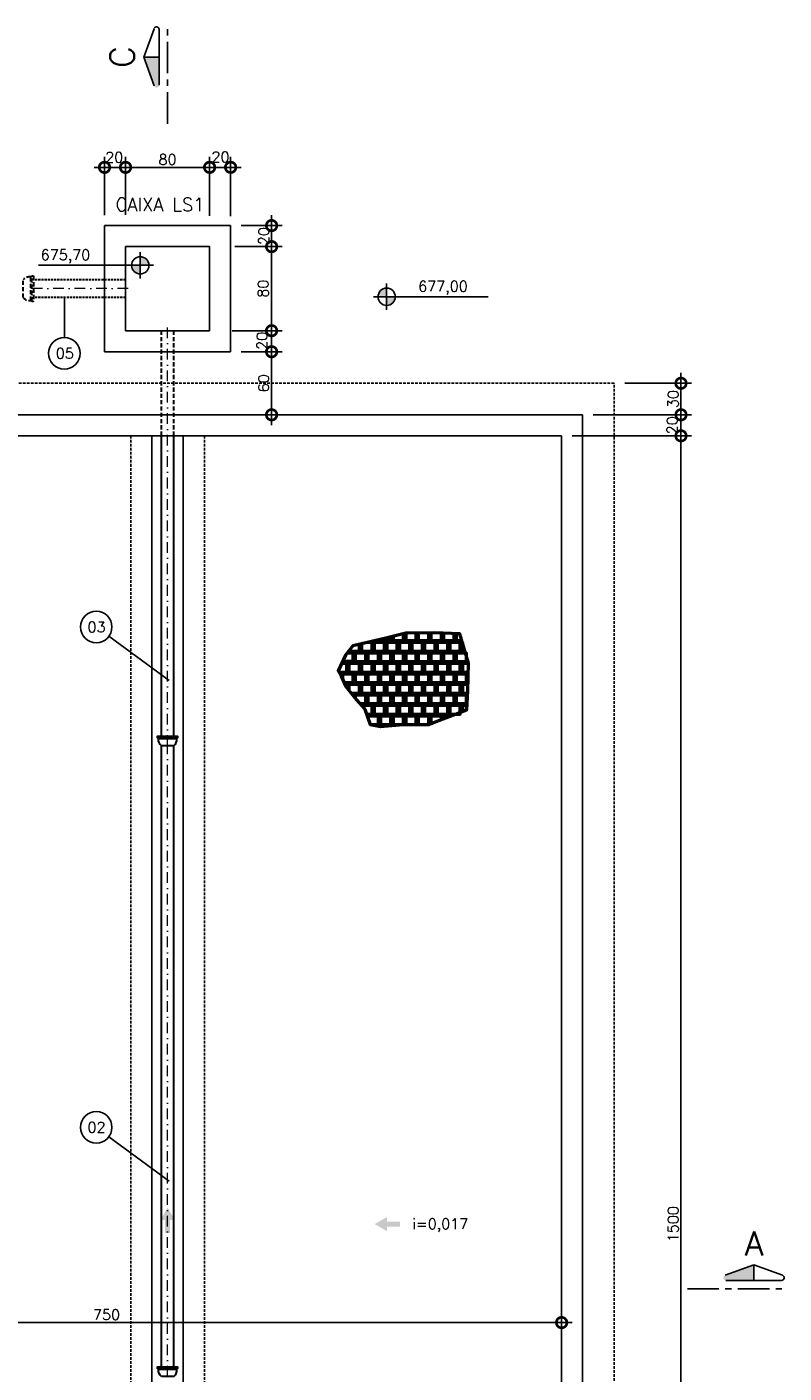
# Model space of a CAD drawing. Header units: millimetres. Extents: x 6229 to 11806, y 4271 to 11505.
# Tile 23 of 25: x 9388 to 10108, y 10224 to 11505. Entities that reach past the tile are written whole.
import ezdxf
from ezdxf.enums import TextEntityAlignment as Align

# ---------------------------------------------------------------- set-up
doc = ezdxf.new("R2010")
doc.units = ezdxf.units.MM
doc.header["$LTSCALE"] = 8
doc.header["$MEASUREMENT"] = 0
for name, pattern in [('CENTERX2', [4, 2.5, -0.5, 0.5, -0.5]), ('DASHDOT', [25.4, 12.7, -6.35, 0, -6.35]), ('DASHED', [0.75, 0.5, -0.25]), ('HIDDEN', [9.525, 6.35, -3.175])]:
    doc.linetypes.add(name, pattern=pattern)
doc.layers.get('Defpoints').update_dxf_attribs({"color": 200})
for name, color, linetype, lineweight in [('BAR-EIXOS', 7, 'DASHDOT', 20), ('BAR-PECAS', 2, 'Continuous', 30), ('PAREDE4', 3, 'Continuous', 50)]:
    doc.layers.add(name, color=color, linetype=linetype, lineweight=lineweight)
for name, color, linetype in [('COTAS', 16, 'Continuous'), ('DIM', 7, 'Continuous'), ('EIXO', 7, 'DASHDOT'), ('ELEVAÇÃO', 2, 'Continuous'), ('ESTRUTURA', 6, 'Continuous'), ('LIMHATRA', 2, 'HIDDEN'), ('RELAÇÀO', 2, 'Continuous'), ('TEXTO', 2, 'Continuous')]:
    doc.layers.add(name, color=color, linetype=linetype)
doc.styles.add('ROMANS', font='ROMANS.shx')
doc.dimstyles.new('DIM50', dxfattribs={"dimscale": 0, "dimtxt": 10, "dimasz": 20, "dimexe": 10, "dimexo": 10, "dimgap": 2.5, "dimtad": 1, "dimdec": 0, "dimtxsty": 'ROMANS', "dimblk": 'ARCHTICK', "dimblk1": 'DOTSMALL', "dimblk2": 'DOTSMALL', "dimsah": 1, "dimcen": 2.5, "dimdle": 10, "dimclrd": 7, "dimclre": 7, "dimclrt": 2, "dimazin": 0, "dimtfac": 1, "dimtdec": 0, "dimtmove": 2, "dimatfit": 3, "dimldrblk": 'ARCHTICK', "dimfxl": 0, "dimarcsym": 0})

# ---------------------------------------------------------------- blocks, each defined once
blk = doc.blocks.new('_DOTSMALL')
at = {"color": 0, "linetype": 'ByBlock', "const_width": 0.5}
blk.add_lwpolyline([(-0.0625, 0, 1), (0.0625, 0, 1)], format="xyb", close=True, dxfattribs=at)
blk = doc.blocks.new('*D45')
at = {"layer": 'Defpoints', "color": 0}
for p in [(9581.7, 11315.7), (9590.7, 11295.7), (9620.7, 11295.7)]:
    blk.add_point(p, dxfattribs=at)
at = {"layer": 'DIM', "color": 7, "lineweight": -2}
for p, q in [((9620.7, 11325.7), (9620.7, 11285.7)), ((9591.7, 11315.7), (9630.7, 11315.7)), ((9600.7, 11295.7), (9630.7, 11295.7))]:
    blk.add_line(p, q, dxfattribs=at)
at = {"layer": 'DIM', "color": 7, "lineweight": -2, "xscale": 20, "yscale": 20, "zscale": 20}
for p, rotation in [((9620.7, 11315.7), 90), ((9620.7, 11295.7), 270)]:
    blk.add_blockref('_DOTSMALL', p, dxfattribs=dict(at, rotation=rotation))
at = {"layer": 'DIM', "color": 2, "insert": (9613.3, 11305.7), "char_height": 10, "attachment_point": 5, "rotation": 90, "style": 'ROMANS'}
blk.add_mtext('20', dxfattribs=at)
blk = doc.blocks.new('_ArchTick')
at = {"layer": 'COTAS', "color": 0, "const_width": 0.15}
blk.add_lwpolyline([(-0.5, -0.5), (0.5, 0.5)], dxfattribs=at)
blk = doc.blocks.new('*D46')
at = {"layer": 'Defpoints', "color": 0}
for p in [(9575.7, 11295.7), (9620.7, 11295.7), (9573.3, 11215.7)]:
    blk.add_point(p, dxfattribs=at)
at = {"layer": 'DIM', "color": 7, "lineweight": -2}
for p, q in [((9585.7, 11295.7), (9630.7, 11295.7)), ((9620.7, 11205.7), (9620.7, 11305.7)), ((9583.3, 11215.7), (9630.7, 11215.7))]:
    blk.add_line(p, q, dxfattribs=at)
at = {"layer": 'DIM', "color": 7, "lineweight": -2, "xscale": 20, "yscale": 20, "zscale": 20}
for p, rotation in [((9620.7, 11295.7), 90), ((9620.7, 11215.7), 270)]:
    blk.add_blockref('_DOTSMALL', p, dxfattribs=dict(at, rotation=rotation))
at = {"layer": 'DIM', "color": 2, "insert": (9612.7, 11255.7), "char_height": 10, "attachment_point": 5, "rotation": 90, "style": 'ROMANS'}
blk.add_mtext('80', dxfattribs=at)
blk = doc.blocks.new('*D47')
at = {"layer": 'Defpoints', "color": 0}
for p in [(9561.7, 11371.1), (9561.7, 11330), (9581.7, 11314.7)]:
    blk.add_point(p, dxfattribs=at)
at = {"layer": 'DIM', "color": 7, "lineweight": -2}
for p, q in [((9561.7, 11340), (9561.7, 11381.1)), ((9581.7, 11324.7), (9581.7, 11381.1)), ((9591.7, 11371.1), (9551.7, 11371.1))]:
    blk.add_line(p, q, dxfattribs=at)
at = {"layer": 'DIM', "color": 7, "lineweight": -2, "xscale": 20, "yscale": 20, "zscale": 20, "rotation": 180}
blk.add_blockref('_DOTSMALL', (9561.7, 11371.1), dxfattribs=at)
at = {"layer": 'DIM', "color": 7, "lineweight": -2, "xscale": 20, "yscale": 20, "zscale": 20}
blk.add_blockref('_DOTSMALL', (9581.7, 11371.1), dxfattribs=at)
at = {"layer": 'DIM', "color": 2, "insert": (9572.1, 11380.9), "char_height": 10, "attachment_point": 5, "style": 'ROMANS'}
blk.add_mtext('20', dxfattribs=at)
blk = doc.blocks.new('*D48')
at = {"layer": 'Defpoints', "color": 0}
for p in [(9481.7, 11371.1), (9481.7, 11315.9), (9561.7, 11315)]:
    blk.add_point(p, dxfattribs=at)
at = {"layer": 'DIM', "color": 7, "lineweight": -2}
for p, q in [((9481.7, 11325.9), (9481.7, 11381.1)), ((9561.7, 11325), (9561.7, 11381.1)), ((9571.7, 11371.1), (9471.7, 11371.1))]:
    blk.add_line(p, q, dxfattribs=at)
at = {"layer": 'DIM', "color": 7, "lineweight": -2, "xscale": 20, "yscale": 20, "zscale": 20, "rotation": 180}
blk.add_blockref('_DOTSMALL', (9481.7, 11371.1), dxfattribs=at)
at = {"layer": 'DIM', "color": 7, "lineweight": -2, "xscale": 20, "yscale": 20, "zscale": 20}
blk.add_blockref('_DOTSMALL', (9561.7, 11371.1), dxfattribs=at)
at = {"layer": 'DIM', "color": 2, "insert": (9521.7, 11378.6), "char_height": 10, "attachment_point": 5, "style": 'ROMANS'}
blk.add_mtext('80', dxfattribs=at)
blk = doc.blocks.new('*D49')
at = {"layer": 'Defpoints', "color": 0}
for p in [(9461.7, 11371.1), (9461.7, 11315.6), (9481.7, 11315.9)]:
    blk.add_point(p, dxfattribs=at)
at = {"layer": 'DIM', "color": 7, "lineweight": -2}
for p, q in [((9461.7, 11325.6), (9461.7, 11381.1)), ((9481.7, 11325.9), (9481.7, 11381.1)), ((9491.7, 11371.1), (9451.7, 11371.1))]:
    blk.add_line(p, q, dxfattribs=at)
at = {"layer": 'DIM', "color": 7, "lineweight": -2, "xscale": 20, "yscale": 20, "zscale": 20, "rotation": 180}
blk.add_blockref('_DOTSMALL', (9461.7, 11371.1), dxfattribs=at)
at = {"layer": 'DIM', "color": 7, "lineweight": -2, "xscale": 20, "yscale": 20, "zscale": 20}
blk.add_blockref('_DOTSMALL', (9481.7, 11371.1), dxfattribs=at)
at = {"layer": 'DIM', "color": 2, "insert": (9471, 11380.6), "char_height": 10, "attachment_point": 5, "style": 'ROMANS'}
blk.add_mtext('20', dxfattribs=at)
blk = doc.blocks.new('*D50')
at = {"layer": 'Defpoints', "color": 0}
for p in [(9575.7, 11215.7), (9581.7, 11195.7), (9620.7, 11195.7)]:
    blk.add_point(p, dxfattribs=at)
at = {"layer": 'DIM', "color": 7, "lineweight": -2}
for p, q in [((9620.7, 11225.7), (9620.7, 11185.7)), ((9585.7, 11215.7), (9630.7, 11215.7)), ((9591.7, 11195.7), (9630.7, 11195.7))]:
    blk.add_line(p, q, dxfattribs=at)
at = {"layer": 'DIM', "color": 7, "lineweight": -2, "xscale": 20, "yscale": 20, "zscale": 20}
for p, rotation in [((9620.7, 11215.7), 90), ((9620.7, 11195.7), 270)]:
    blk.add_blockref('_DOTSMALL', p, dxfattribs=dict(at, rotation=rotation))
at = {"layer": 'DIM', "color": 2, "insert": (9611.6, 11206.1), "char_height": 10, "attachment_point": 5, "rotation": 90, "style": 'ROMANS'}
blk.add_mtext('20', dxfattribs=at)
blk = doc.blocks.new('*D51')
at = {"layer": 'Defpoints', "color": 0}
for p in [(9581.7, 11195.7), (9590.7, 11135.7), (9620.7, 11135.7)]:
    blk.add_point(p, dxfattribs=at)
at = {"layer": 'DIM', "color": 7, "lineweight": -2}
for p, q in [((9620.7, 11205.7), (9620.7, 11125.7)), ((9591.7, 11195.7), (9630.7, 11195.7)), ((9600.7, 11135.7), (9630.7, 11135.7))]:
    blk.add_line(p, q, dxfattribs=at)
at = {"layer": 'DIM', "color": 7, "lineweight": -2, "xscale": 20, "yscale": 20, "zscale": 20}
for p, rotation in [((9620.7, 11195.7), 90), ((9620.7, 11135.7), 270)]:
    blk.add_blockref('_DOTSMALL', p, dxfattribs=dict(at, rotation=rotation))
at = {"layer": 'DIM', "color": 2, "insert": (9613.2, 11165.7), "char_height": 10, "attachment_point": 5, "rotation": 90, "style": 'ROMANS'}
blk.add_mtext('60', dxfattribs=at)
blk = doc.blocks.new('*D52')
at = {"layer": 'Defpoints', "color": 0}
for p in [(9146.7, 10365.7), (9896.7, 10365.7), (9896.7, 10272.1)]:
    blk.add_point(p, dxfattribs=at)
at = {"layer": 'DIM', "color": 7, "lineweight": -2}
for p, q in [((9146.7, 10355.7), (9146.7, 10262.1)), ((9896.7, 10355.7), (9896.7, 10262.1)), ((9136.7, 10272.1), (9906.7, 10272.1))]:
    blk.add_line(p, q, dxfattribs=at)
at = {"layer": 'DIM', "color": 7, "lineweight": -2, "xscale": 20, "yscale": 20, "zscale": 20, "rotation": 180}
blk.add_blockref('_DOTSMALL', (9146.7, 10272.1), dxfattribs=at)
at = {"layer": 'DIM', "color": 7, "lineweight": -2, "xscale": 20, "yscale": 20, "zscale": 20}
blk.add_blockref('_DOTSMALL', (9896.7, 10272.1), dxfattribs=at)
at = {"layer": 'DIM', "color": 2, "insert": (9463.6, 10279.6), "char_height": 10, "attachment_point": 5, "style": 'ROMANS'}
blk.add_mtext('750', dxfattribs=at)
blk = doc.blocks.new('*D66')
at = {"layer": 'Defpoints', "color": 0}
for p in [(9896.7, 11115.7), (10010.3, 11115.7), (9896.7, 9615.7)]:
    blk.add_point(p, dxfattribs=at)
at = {"layer": 'DIM', "color": 7, "lineweight": -2}
for p, q in [((10010.3, 9605.7), (10010.3, 11125.7)), ((9906.7, 11115.7), (10020.3, 11115.7)), ((9906.7, 9615.7), (10020.3, 9615.7))]:
    blk.add_line(p, q, dxfattribs=at)
at = {"layer": 'DIM', "color": 7, "lineweight": -2, "xscale": 20, "yscale": 20, "zscale": 20}
for p, rotation in [((10010.3, 11115.7), 90), ((10010.3, 9615.7), 270)]:
    blk.add_blockref('_DOTSMALL', p, dxfattribs=dict(at, rotation=rotation))
at = {"layer": 'DIM', "color": 2, "insert": (10002.8, 10365.7), "char_height": 10, "attachment_point": 5, "rotation": 90, "style": 'ROMANS'}
blk.add_mtext('1500', dxfattribs=at)
blk = doc.blocks.new('*D67')
at = {"layer": 'Defpoints', "color": 0}
for p in [(9916.7, 11135.7), (10010.3, 11135.7), (9896.7, 11115.7)]:
    blk.add_point(p, dxfattribs=at)
at = {"layer": 'DIM', "color": 7, "lineweight": -2}
for p, q in [((10010.3, 11105.7), (10010.3, 11145.7)), ((9926.7, 11135.7), (10020.3, 11135.7)), ((9906.7, 11115.7), (10020.3, 11115.7))]:
    blk.add_line(p, q, dxfattribs=at)
at = {"layer": 'DIM', "color": 7, "lineweight": -2, "xscale": 20, "yscale": 20, "zscale": 20}
for p, rotation in [((10010.3, 11135.7), 90), ((10010.3, 11115.7), 270)]:
    blk.add_blockref('_DOTSMALL', p, dxfattribs=dict(at, rotation=rotation))
at = {"layer": 'DIM', "color": 2, "insert": (10001.9, 11125.7), "char_height": 10, "attachment_point": 5, "rotation": 90, "style": 'ROMANS'}
blk.add_mtext('20', dxfattribs=at)
blk = doc.blocks.new('*D68')
at = {"layer": 'Defpoints', "color": 0}
for p in [(9946.7, 11165.7), (10010.3, 11165.7), (9916.7, 11135.7)]:
    blk.add_point(p, dxfattribs=at)
at = {"layer": 'DIM', "color": 7, "lineweight": -2}
for p, q in [((10010.3, 11125.7), (10010.3, 11175.7)), ((9956.7, 11165.7), (10020.3, 11165.7)), ((9926.7, 11135.7), (10020.3, 11135.7))]:
    blk.add_line(p, q, dxfattribs=at)
at = {"layer": 'DIM', "color": 7, "lineweight": -2, "xscale": 20, "yscale": 20, "zscale": 20}
for p, rotation in [((10010.3, 11165.7), 90), ((10010.3, 11135.7), 270)]:
    blk.add_blockref('_DOTSMALL', p, dxfattribs=dict(at, rotation=rotation))
at = {"layer": 'DIM', "color": 2, "insert": (10002.8, 11150.7), "char_height": 10, "attachment_point": 5, "rotation": 90, "style": 'ROMANS'}
blk.add_mtext('30', dxfattribs=at)

msp = doc.modelspace()

# ---------------------------------------------------------------- hatches: boundary and pattern name
at = {"linetype": 'Continuous'}
for points in [[(9524.1, 10369.7), (9528.5, 10369.7), (9521.7, 10381.5), (9515, 10369.7), (9519.3, 10369.7), (9519.3, 10357.4), (9524.1, 10357.4)], [(9730.6, 10368.2), (9730.6, 10372.6), (9718.9, 10365.8), (9730.6, 10359), (9730.6, 10363.4), (9742.9, 10363.4), (9742.9, 10368.2)]]:
    msp.add_hatch(color=7, dxfattribs=at).paths.add_polyline_path(points)
at = {"layer": 'ELEVAÇÃO'}
h = msp.add_hatch(color=256, dxfattribs=at)
h.paths.add_polyline_path([(9495.7, 11286.1), (9495.7, 11277.9), (9503.9, 11277.9, 0.414214)])
h.paths.add_polyline_path([(9495.7, 11277.9), (9487.5, 11277.9, 0.414214), (9495.7, 11269.7)])
h = msp.add_hatch(color=256, dxfattribs=at)
h.paths.add_polyline_path([(9730.2, 11256.2), (9730.2, 11248), (9722, 11248, -0.414214)])
h.paths.add_polyline_path([(9730.2, 11248), (9738.4, 11248, -0.414214), (9730.2, 11239.8)])
at = {"layer": 'RELAÇÀO', "ltscale": 0.2}
for points in [[(9513.6, 11475.8), (9499, 11475.8), (9508.8, 11448.6, 0.841128), (9513.7, 11449.4)], [(10079.5, 10312.3), (10079.5, 10326.9), (10052.3, 10317.1, 0.841128), (10053.1, 10312.2)]]:
    msp.add_hatch(color=2, dxfattribs=at).paths.add_polyline_path(points)

# ---------------------------------------------------------------- linework, layer by layer
at = {"layer": 'BAR-EIXOS', "ltscale": 0.1}
for p, q in [((9484.2, 11255.7), (9384.2, 11255.7)), ((9521.7, 10820.7), (9521.7, 11220.7)), ((9521.7, 10220.7), (9521.7, 10820.7))]:
    msp.add_line(p, q, dxfattribs=at)
at = {"layer": 'BAR-PECAS', "linetype": 'DASHED'}
for p, q in [((9391.5, 11244.4), (9391.5, 11266.9)), ((9392.4, 11243.5), (9392.4, 11267.8)), ((9515.8, 11115.7), (9515.8, 11215.7)), ((9527.6, 11115.7), (9527.6, 11215.7))]:
    msp.add_line(p, q, dxfattribs=at)
at = {"layer": 'BAR-PECAS', "linetype": 'DASHED', "ltscale": 0.5}
for p, q in [((9481.7, 11264.2), (9394.2, 11264.2)), ((9481.7, 11247.2), (9394.2, 11247.2))]:
    msp.add_line(p, q, dxfattribs=at)
at = {"layer": 'BAR-PECAS'}
for p, q in [((9515.8, 10830.1), (9515.8, 11115.7)), ((9527.6, 10830.1), (9527.6, 11115.7)), ((9531.1, 10828.3), (9512.2, 10828.3)), ((9530.3, 10827.5), (9513, 10827.5)), ((9515.8, 10230.1), (9515.8, 10820.7)), ((9527.6, 10230.1), (9527.6, 10820.7)), ((9531.1, 10228.3), (9512.2, 10228.3)), ((9530.3, 10227.5), (9513, 10227.5))]:
    msp.add_line(p, q, dxfattribs=at)
at = {"layer": 'BAR-PECAS', "linetype": 'DASHED'}
msp.add_lwpolyline([(9384.2, 11264.2, -0.214214), (9391.5, 11266.9), (9392.4, 11267.8), (9394.2, 11267.8), (9394.2, 11243.5), (9392.4, 11243.5), (9391.5, 11244.4, -0.214214), (9384.2, 11247.2)], format="xyb", close=True, dxfattribs=at)
at = {"layer": 'BAR-PECAS'}
for points in [[(9515.8, 10820.7, -0.214214), (9513, 10827.5), (9512.2, 10828.3), (9512.2, 10830.1), (9531.1, 10830.1), (9531.1, 10828.3), (9530.3, 10827.5, -0.214214), (9527.6, 10820.7)], [(9515.8, 10220.7, -0.214214), (9513, 10227.5), (9512.2, 10228.3), (9512.2, 10230.1), (9531.1, 10230.1), (9531.1, 10228.3), (9530.3, 10227.5, -0.214214), (9527.6, 10220.7)]]:
    msp.add_lwpolyline(points, format="xyb", close=True, dxfattribs=at)
at = {"layer": 'EIXO', "color": 5, "linetype": 'CENTERX2', "ltscale": 1.5}
for p, q in [((9521.7, 11412.6), (9521.7, 11504.3)), ((10016.4, 10304.2), (10108, 10304.2))]:
    msp.add_line(p, q, dxfattribs=at)
at = {"layer": 'ELEVAÇÃO', "color": 3, "linetype": 'Continuous'}
for p, q in [((9495.7, 11265.4), (9495.7, 11290.4)), ((9508.2, 11277.9), (9398.9, 11277.9)), ((9730.2, 11235.5), (9730.2, 11260.5)), ((9717.7, 11248), (9826.9, 11248))]:
    msp.add_line(p, q, dxfattribs=at)
for centre in [(9495.7, 11277.9), (9730.2, 11248)]:
    msp.add_circle(centre, 8.2, dxfattribs=at)
at = {"layer": 'ESTRUTURA'}
for p, q in [((9581.7, 11315.7), (9461.7, 11315.7)), ((9461.7, 11195.7), (9461.7, 11315.7)), ((9581.7, 11195.7), (9581.7, 11315.7)), ((9561.7, 11295.7), (9481.7, 11295.7)), ((9481.7, 11215.7), (9481.7, 11295.7)), ((9561.7, 11215.7), (9561.7, 11295.7)), ((9561.7, 11215.7), (9481.7, 11215.7)), ((9581.7, 11195.7), (9461.7, 11195.7)), ((9916.7, 11135.7), (6816.7, 11135.7)), ((9916.7, 9545.7), (9916.7, 11135.7)), ((9896.7, 11115.7), (9146.7, 11115.7)), ((9896.7, 9615.7), (9896.7, 11115.7))]:
    msp.add_line(p, q, dxfattribs=at)
at = {"layer": 'ESTRUTURA', "color": 3}
for p, q in [((9506.7, 9665.7), (9506.7, 11115.7)), ((9536.7, 9665.7), (9536.7, 11115.7))]:
    msp.add_line(p, q, dxfattribs=at)
at = {"layer": 'LIMHATRA', "linetype": 'HIDDEN', "ltscale": 0.05}
for p, q in [((9946.7, 11165.7), (6786.7, 11165.7)), ((9946.7, 9515.7), (9946.7, 11165.7))]:
    msp.add_line(p, q, dxfattribs=at)
at = {"layer": 'LIMHATRA', "color": 3, "linetype": 'HIDDEN', "ltscale": 0.05}
for p, q in [((9486.7, 9615.7), (9486.7, 11115.7)), ((9556.7, 9615.7), (9556.7, 11115.7))]:
    msp.add_line(p, q, dxfattribs=at)
at = {"layer": 'PAREDE4'}
msp.add_line((9698.3, 10901), (9688.3, 10901), dxfattribs=at)
at = {"layer": 'PAREDE4', "color": 7}
msp.add_lwpolyline([(9779.7, 10844.9), (9806.5, 10855), (9807.6, 10873.2), (9808.1, 10899.5), (9799.8, 10927.2), (9775.9, 10928.3), (9748.5, 10928.1), (9728.2, 10922.8), (9698.1, 10915.9), (9691.1, 10907), (9683.9, 10892.1), (9686.8, 10887.2), (9691.3, 10877.2), (9701.4, 10864.5), (9709.5, 10855.8), (9714.5, 10841), (9724.4, 10839.1), (9746.3, 10841), (9770.3, 10841)], close=True, dxfattribs=at)
at = {"layer": 'PAREDE4'}
for points in [[(9724.3, 10921.9), (9724.3, 10921), (9734.3, 10921), (9734.3, 10924.4)], [(9736.3, 10925), (9736.3, 10921), (9746.3, 10921), (9746.3, 10927.6)], [(9748.3, 10928.1), (9748.3, 10921), (9758.3, 10921), (9758.3, 10928.2)], [(9760.3, 10928.2), (9760.3, 10921), (9770.3, 10921), (9770.3, 10928.3)], [(9772.3, 10928.3), (9772.3, 10921), (9782.3, 10921), (9782.3, 10928)], [(9784.3, 10927.9), (9784.3, 10921), (9794.3, 10921), (9794.3, 10927.5)], [(9796.3, 10927.4), (9796.3, 10921), (9801.6, 10921)], [(9694.3, 10911.1), (9694.3, 10911), (9704.3, 10911), (9704.3, 10917.3)], [(9706.3, 10917.8), (9706.3, 10911), (9716.3, 10911), (9716.3, 10919), (9711.7, 10919)], [(9718.3, 10919), (9718.3, 10911), (9728.3, 10911), (9728.3, 10919), (9718.3, 10919)], [(9730.3, 10919), (9730.3, 10911), (9740.3, 10911), (9740.3, 10919), (9730.3, 10919)], [(9742.3, 10919), (9742.3, 10911), (9752.3, 10911), (9752.3, 10919), (9742.3, 10919)], [(9754.3, 10919), (9754.3, 10911), (9764.3, 10911), (9764.3, 10919), (9754.3, 10919)], [(9766.3, 10919), (9766.3, 10911), (9776.3, 10911), (9776.3, 10919), (9766.3, 10919)], [(9778.3, 10919), (9778.3, 10911), (9788.3, 10911), (9788.3, 10919), (9778.3, 10919)], [(9790.3, 10919), (9790.3, 10911), (9800.3, 10911), (9800.3, 10919), (9790.3, 10919)], [(9802.3, 10919), (9802.3, 10911), (9804.6, 10911)], [(9684.5, 10891), (9692.3, 10891), (9692.3, 10899), (9687.2, 10899)], [(9688.3, 10901.3), (9688.3, 10901), (9698.3, 10901), (9698.3, 10909), (9692.6, 10909)], [(9694.3, 10899), (9694.3, 10891), (9704.3, 10891), (9704.3, 10899), (9694.3, 10899)], [(9700.3, 10909), (9700.3, 10901), (9710.3, 10901), (9710.3, 10909), (9700.3, 10909)], [(9706.3, 10899), (9706.3, 10891), (9716.3, 10891), (9716.3, 10899), (9706.3, 10899)], [(9712.3, 10909), (9712.3, 10901), (9722.3, 10901), (9722.3, 10909), (9712.3, 10909)], [(9718.3, 10899), (9718.3, 10891), (9728.3, 10891), (9728.3, 10899), (9718.3, 10899)], [(9724.3, 10909), (9724.3, 10901), (9734.3, 10901), (9734.3, 10909), (9724.3, 10909)], [(9730.3, 10899), (9730.3, 10891), (9740.3, 10891), (9740.3, 10899), (9730.3, 10899)], [(9736.3, 10909), (9736.3, 10901), (9746.3, 10901), (9746.3, 10909), (9736.3, 10909)], [(9742.3, 10899), (9742.3, 10891), (9752.3, 10891), (9752.3, 10899), (9742.3, 10899)], [(9748.3, 10909), (9748.3, 10901), (9758.3, 10901), (9758.3, 10909), (9748.3, 10909)], [(9754.3, 10899), (9754.3, 10891), (9764.3, 10891), (9764.3, 10899), (9754.3, 10899)], [(9760.3, 10909), (9760.3, 10901), (9770.3, 10901), (9770.3, 10909), (9760.3, 10909)], [(9766.3, 10899), (9766.3, 10891), (9776.3, 10891), (9776.3, 10899), (9766.3, 10899)], [(9772.3, 10909), (9772.3, 10901), (9782.3, 10901), (9782.3, 10909), (9772.3, 10909)], [(9778.3, 10899), (9778.3, 10891), (9788.3, 10891), (9788.3, 10899), (9778.3, 10899)], [(9784.3, 10909), (9784.3, 10901), (9794.3, 10901), (9794.3, 10909), (9784.3, 10909)], [(9790.3, 10899), (9790.3, 10891), (9800.3, 10891), (9800.3, 10899), (9790.3, 10899)], [(9796.3, 10909), (9796.3, 10901), (9806.3, 10901), (9806.3, 10909), (9796.3, 10909)], [(9802.3, 10899), (9802.3, 10891), (9807.9, 10891)], [(9808.1, 10899), (9802.3, 10899)], [(9688.3, 10889), (9688.3, 10883.9)], [(9689.6, 10881), (9698.3, 10881), (9698.3, 10889), (9688.3, 10889)], [(9700.3, 10889), (9700.3, 10881), (9710.3, 10881), (9710.3, 10889), (9700.3, 10889)], [(9712.3, 10889), (9712.3, 10881), (9722.3, 10881), (9722.3, 10889), (9712.3, 10889)], [(9724.3, 10889), (9724.3, 10881), (9734.3, 10881), (9734.3, 10889), (9724.3, 10889)], [(9736.3, 10889), (9736.3, 10881), (9746.3, 10881), (9746.3, 10889), (9736.3, 10889)], [(9748.3, 10889), (9748.3, 10881), (9758.3, 10881), (9758.3, 10889), (9748.3, 10889)], [(9760.3, 10889), (9760.3, 10881), (9770.3, 10881), (9770.3, 10889), (9760.3, 10889)], [(9772.3, 10889), (9772.3, 10881), (9782.3, 10881), (9782.3, 10889), (9772.3, 10889)], [(9784.3, 10889), (9784.3, 10881), (9794.3, 10881), (9794.3, 10889), (9784.3, 10889)], [(9796.3, 10889), (9796.3, 10881), (9806.3, 10881), (9806.3, 10889), (9796.3, 10889)], [(9694.3, 10879), (9694.3, 10873.4)], [(9696.2, 10871), (9704.3, 10871), (9704.3, 10879), (9694.3, 10879)], [(9706.3, 10879), (9706.3, 10871), (9716.3, 10871), (9716.3, 10879), (9706.3, 10879)], [(9718.3, 10879), (9718.3, 10871), (9728.3, 10871), (9728.3, 10879), (9718.3, 10879)], [(9730.3, 10879), (9730.3, 10871), (9740.3, 10871), (9740.3, 10879), (9730.3, 10879)], [(9742.3, 10879), (9742.3, 10871), (9752.3, 10871), (9752.3, 10879), (9742.3, 10879)], [(9754.3, 10879), (9754.3, 10871), (9764.3, 10871), (9764.3, 10879), (9754.3, 10879)], [(9766.3, 10879), (9766.3, 10871), (9776.3, 10871), (9776.3, 10879), (9766.3, 10879)], [(9778.3, 10879), (9778.3, 10871), (9788.3, 10871), (9788.3, 10879), (9778.3, 10879)], [(9790.3, 10879), (9790.3, 10871), (9800.3, 10871), (9800.3, 10879), (9790.3, 10879)], [(9802.3, 10879), (9802.3, 10871), (9807.5, 10871)], [(9807.7, 10879), (9802.3, 10879)], [(9700.3, 10869), (9700.3, 10865.9)], [(9704.6, 10861), (9710.3, 10861), (9710.3, 10869), (9700.3, 10869)], [(9712.3, 10869), (9712.3, 10861), (9722.3, 10861), (9722.3, 10869), (9712.3, 10869)], [(9724.3, 10869), (9724.3, 10861), (9734.3, 10861), (9734.3, 10869), (9724.3, 10869)], [(9736.3, 10869), (9736.3, 10861), (9746.3, 10861), (9746.3, 10869), (9736.3, 10869)], [(9748.3, 10869), (9748.3, 10861), (9758.3, 10861), (9758.3, 10869), (9748.3, 10869)], [(9760.3, 10869), (9760.3, 10861), (9770.3, 10861), (9770.3, 10869), (9760.3, 10869)], [(9772.3, 10869), (9772.3, 10861), (9782.3, 10861), (9782.3, 10869), (9772.3, 10869)], [(9784.3, 10869), (9784.3, 10861), (9794.3, 10861), (9794.3, 10869), (9784.3, 10869)], [(9796.3, 10869), (9796.3, 10861), (9806.3, 10861), (9806.3, 10869), (9796.3, 10869)], [(9711.1, 10851), (9716.3, 10851), (9716.3, 10859), (9706.3, 10859)], [(9712.3, 10849), (9712.3, 10847.5)], [(9714.5, 10841), (9722.3, 10841), (9722.3, 10849), (9712.3, 10849)], [(9718.3, 10859), (9718.3, 10851), (9728.3, 10851), (9728.3, 10859), (9718.3, 10859)], [(9724.3, 10849), (9724.3, 10841), (9734.3, 10841), (9734.3, 10849), (9724.3, 10849)], [(9730.3, 10859), (9730.3, 10851), (9740.3, 10851), (9740.3, 10859), (9730.3, 10859)], [(9736.3, 10849), (9736.3, 10841), (9746.3, 10841), (9746.3, 10849), (9736.3, 10849)], [(9742.3, 10859), (9742.3, 10851), (9752.3, 10851), (9752.3, 10859), (9742.3, 10859)], [(9748.3, 10849), (9748.3, 10841), (9758.3, 10841), (9758.3, 10849), (9748.3, 10849)], [(9754.3, 10859), (9754.3, 10851), (9764.3, 10851), (9764.3, 10859), (9754.3, 10859)], [(9760.3, 10849), (9760.3, 10841), (9770.3, 10841), (9770.3, 10849), (9760.3, 10849)], [(9766.3, 10859), (9766.3, 10851), (9776.3, 10851), (9776.3, 10859), (9766.3, 10859)], [(9772.3, 10849), (9772.3, 10841.9)], [(9782.3, 10845.9), (9782.3, 10849), (9772.3, 10849)], [(9778.3, 10859), (9778.3, 10851), (9788.3, 10851), (9788.3, 10859), (9778.3, 10859)], [(9784.3, 10849), (9784.3, 10846.7)], [(9790.5, 10849), (9784.3, 10849)], [(9790.3, 10859), (9790.3, 10851), (9800.3, 10851), (9800.3, 10859), (9790.3, 10859)], [(9802.3, 10859), (9802.3, 10853.4)], [(9806.7, 10859), (9802.3, 10859)]]:
    msp.add_lwpolyline(points, dxfattribs=at)
at = {"layer": 'RELAÇÀO', "color": 2}
for p, q in [((9499, 11475.8), (9508.8, 11503)), ((9513.7, 11449.4), (9513.6, 11502.2)), ((9508.8, 11448.6), (9499, 11475.8)), ((9513.6, 11475.8), (9499, 11475.8)), ((10052.3, 10317.1), (10079.5, 10326.9)), ((10079.5, 10312.3), (10079.5, 10326.9)), ((10079.5, 10326.9), (10106.8, 10317.1)), ((10053.1, 10312.2), (10105.9, 10312.3))]:
    msp.add_line(p, q, dxfattribs=at)
at = {"layer": 'RELAÇÀO', "color": 3}
for p, q in [((9423.5, 11209.2), (9423.5, 11247.2)), ((9465.8, 10925), (9523.2, 10882.8)), ((9465.8, 10448.9), (9523.2, 10406.7))]:
    msp.add_line(p, q, dxfattribs=at)
for centre in [(9423.5, 11194.2), (9453.8, 10933.9), (9453.8, 10457.8)]:
    msp.add_circle(centre, 15, dxfattribs=at)
at = {"layer": 'RELAÇÀO', "color": 2}
for centre, start, end in [((9511.1, 11502.2), 359.9535, 160.2261), ((10105.9, 10314.8), 269.9535, 70.2261)]:
    msp.add_arc(centre, 2.5, start, end, dxfattribs=at)

# ---------------------------------------------------------------- texts
at = {"layer": 'RELAÇÀO', "style": 'ROMANS'}
for s, p in [('05', (9423.9, 11194.2)), ('03', (9454.1, 10933.9)), ('02', (9454.1, 10457.8))]:
    msp.add_text(s, height=10, dxfattribs=at).set_placement(p, align=Align.MIDDLE)
at = {"layer": 'TEXTO', "color": 5, "style": 'ROMANS'}
for s, rotation, p in [('C', 90, (9478.5, 11476.1)), ('A', 360, (10079.9, 10347.4))]:
    msp.add_text(s, height=23, rotation=rotation, dxfattribs=at).set_placement(p, align=Align.MIDDLE)
at = {"layer": 'TEXTO', "color": 4, "lineweight": -3, "style": 'ROMANS'}
msp.add_text('CAIXA LS1', height=12.5, rotation=0, dxfattribs=at).set_placement((9472.2, 11329.5))
at = {"layer": 'TEXTO', "style": 'ROMANS'}
for s, rotation, p in [('675,70', 0, (9401, 11282.9)), ('677,00', 360, (9760.2, 11253)), ('i=0,017', 0, (9754.7, 10361.1))]:
    msp.add_text(s, height=10, rotation=rotation, dxfattribs=at).set_placement(p)

# ---------------------------------------------------------------- dimensions: what is measured, and where the dimension line sits
at = {"layer": 'DIM'}
for base, p1, p2, angle, picture, middle in [((9461.7, 11371.1), (9481.7, 11315.9), (9461.7, 11315.6), 180, '*D49', (9471, 11380.6)), ((9561.7, 11371.1), (9581.7, 11314.7), (9561.7, 11330), 180, '*D47', (9572.1, 11380.9)), ((9620.7, 11295.7), (9581.7, 11315.7), (9590.7, 11295.7), 270, '*D45', (9613.3, 11305.7)), ((9620.7, 11295.7), (9573.3, 11215.7), (9575.7, 11295.7), 270, '*D46', (9612.7, 11255.7)), ((9620.7, 11195.7), (9575.7, 11215.7), (9581.7, 11195.7), 270, '*D50', (9611.6, 11206.1)), ((10010.3, 11135.7), (9896.7, 11115.7), (9916.7, 11135.7), 90, '*D67', (10001.9, 11125.7))]:
    dim = msp.add_linear_dim(base=base, p1=p1, p2=p2, angle=angle, dimstyle='DIM50', override={"dimscale": 1}, dxfattribs=at)
    dim.commit()
    dim.dimension.update_dxf_attribs({"geometry": picture, "text_midpoint": middle, "dimtype": 160})
for base, p1, p2, angle, picture, middle in [((9481.7, 11371.1), (9561.7, 11315), (9481.7, 11315.9), 180, '*D48', (9521.7, 11378.6)), ((9620.7, 11135.7), (9581.7, 11195.7), (9590.7, 11135.7), 270, '*D51', (9613.2, 11165.7)), ((10010.3, 11165.7), (9916.7, 11135.7), (9946.7, 11165.7), 90, '*D68', (10002.8, 11150.7)), ((10010.3, 11115.7), (9896.7, 9615.7), (9896.7, 11115.7), 90, '*D66', (10002.8, 10365.7))]:
    dim = msp.add_linear_dim(base=base, p1=p1, p2=p2, angle=angle, dimstyle='DIM50', override={"dimscale": 1}, dxfattribs=at)
    dim.commit()
    dim.dimension.update_dxf_attribs({"geometry": picture, "text_midpoint": middle})
dim = msp.add_linear_dim(base=(9896.7, 10272.1), p1=(9146.7, 10365.7), p2=(9896.7, 10365.7), dimstyle='DIM50', override={"dimscale": 1}, dxfattribs=at)
dim.commit()
dim.dimension.update_dxf_attribs({"geometry": '*D52', "text_midpoint": (9463.6, 10279.6), "dimtype": 160})

doc.saveas('drawing.dxf')
